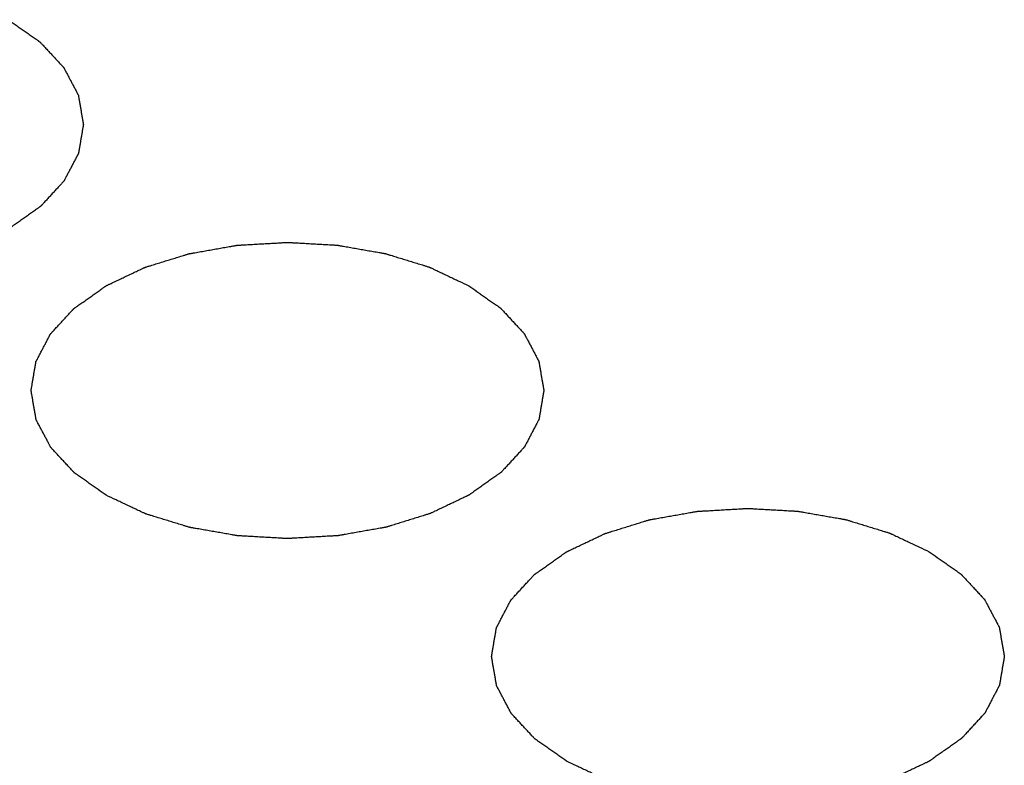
# Model space of a CAD drawing. Header units: millimetres. Extents: x 0 to 594, y 0 to 439.
# Tile 39 of 57: x 464.84 to 468.68, y 387.19 to 390.09. Entities that reach past the tile are written whole.
import ezdxf

# ---------------------------------------------------------------- set-up
doc = ezdxf.new("R2010")
doc.units = ezdxf.units.MM
doc.header["$LTSCALE"] = 32.67
doc.layers.get('0').update_dxf_attribs({"linetype": 'CONTINUOUS'})

msp = doc.modelspace()

# ---------------------------------------------------------------- linework, layer by layer
at = {"color": 40, "linetype": 'Continuous'}
for points in [[(464.7925, 390.0931), (464.8028, 390.0859), (464.8183, 390.075), (464.8389, 390.0605), (464.8544, 390.0496), (464.8673, 390.0405), (464.8777, 390.0333), (464.8854, 390.0278), (464.8931, 390.0224), (464.8996, 390.0178), (464.9048, 390.0142), (464.908, 390.0119), (464.9106, 390.0101), (464.9125, 390.0088), (464.9141, 390.0076), (464.9152, 390.0068), (464.9159, 390.0064), (464.9164, 390.0061), (464.9167, 390.0057), (464.9172, 390.0051), (464.918, 390.0042), (464.9192, 390.0029), (464.9207, 390.0014), (464.9226, 389.9993), (464.925, 389.9967), (464.9289, 389.9926), (464.9337, 389.9874), (464.9394, 389.9812), (464.9452, 389.975), (464.9529, 389.9667), (464.9625, 389.9564), (464.9721, 389.946), (464.9798, 389.9378), (464.9855, 389.9316), (464.9913, 389.9254), (464.9961, 389.9202), (464.9999, 389.9161), (465.0023, 389.9135), (465.0043, 389.9114), (465.0057, 389.9098), (465.0069, 389.9086), (465.0078, 389.9076), (465.0082, 389.9071), (465.0086, 389.9068), (465.0088, 389.9063), (465.0091, 389.9058), (465.0096, 389.9048), (465.0104, 389.9034), (465.0113, 389.9017), (465.0125, 389.8994), (465.0139, 389.8966), (465.0163, 389.8922), (465.0193, 389.8865), (465.0229, 389.8798), (465.0264, 389.8731), (465.0312, 389.8641), (465.0371, 389.8529), (465.0431, 389.8416), (465.0478, 389.8327), (465.0514, 389.8259), (465.055, 389.8192), (465.0579, 389.8136), (465.0603, 389.8091), (465.0618, 389.8063), (465.063, 389.804), (465.0639, 389.8024), (465.0646, 389.801), (465.0651, 389.8), (465.0654, 389.7994), (465.0657, 389.799), (465.0657, 389.7985), (465.0658, 389.7979), (465.066, 389.7969), (465.0663, 389.7954), (465.0666, 389.7936), (465.067, 389.7913), (465.0675, 389.7883), (465.0683, 389.7835), (465.0694, 389.7776), (465.0706, 389.7705), (465.0718, 389.7633), (465.0735, 389.7538), (465.0755, 389.7419), (465.0776, 389.73), (465.0792, 389.7205), (465.0805, 389.7134), (465.0817, 389.7063), (465.0827, 389.7003), (465.0835, 389.6956), (465.084, 389.6926), (465.0845, 389.6902), (465.0848, 389.6884), (465.085, 389.687), (465.0852, 389.6859), (465.0853, 389.6853), (465.0854, 389.6849), (465.0853, 389.6844), (465.0852, 389.6839), (465.085, 389.6828), (465.0848, 389.6814), (465.0845, 389.6796), (465.0841, 389.6773), (465.0836, 389.6744), (465.0828, 389.6697), (465.0818, 389.6638), (465.0806, 389.6568), (465.0794, 389.6498), (465.0778, 389.6405), (465.0759, 389.6288), (465.0739, 389.6171), (465.0723, 389.6078), (465.0711, 389.6008), (465.0699, 389.5938), (465.0689, 389.5879), (465.0681, 389.5832), (465.0676, 389.5803), (465.0672, 389.578), (465.0669, 389.5762), (465.0667, 389.5748), (465.0665, 389.5738), (465.0664, 389.5732), (465.0664, 389.5727), (465.0661, 389.5723), (465.0658, 389.5717), (465.0653, 389.5708), (465.0646, 389.5694), (465.0637, 389.5677), (465.0625, 389.5654), (465.0611, 389.5626), (465.0587, 389.5581), (465.0558, 389.5525), (465.0522, 389.5458), (465.0487, 389.539), (465.044, 389.53), (465.0381, 389.5188), (465.0323, 389.5076), (465.0276, 389.4986), (465.024, 389.4918), (465.0205, 389.4851), (465.0176, 389.4795), (465.0152, 389.475), (465.0138, 389.4722), (465.0126, 389.4699), (465.0117, 389.4682), (465.011, 389.4668), (465.0105, 389.4658), (465.0101, 389.4653), (465.01, 389.4649), (465.0096, 389.4645), (465.0091, 389.464), (465.0083, 389.4631), (465.0071, 389.4618), (465.0056, 389.4602), (465.0037, 389.4581), (465.0013, 389.4555), (464.9975, 389.4514), (464.9928, 389.4462), (464.987, 389.44), (464.9813, 389.4338), (464.9737, 389.4255), (464.9641, 389.4151), (464.9546, 389.4048), (464.9469, 389.3965), (464.9412, 389.3902), (464.9355, 389.384), (464.9307, 389.3788), (464.9269, 389.3747), (464.9245, 389.3721), (464.9226, 389.37), (464.9212, 389.3685), (464.92, 389.3672), (464.9191, 389.3663), (464.9187, 389.3658), (464.9183, 389.3654), (464.9178, 389.365), (464.9172, 389.3646), (464.916, 389.3638), (464.9144, 389.3626), (464.9124, 389.3612), (464.9098, 389.3594), (464.9065, 389.3571), (464.9013, 389.3534), (464.8947, 389.3487), (464.8869, 389.3432), (464.879, 389.3376), (464.8685, 389.3302), (464.8554, 389.321), (464.8423, 389.3118), (464.8318, 389.3044), (464.8239, 389.2988), (464.8161, 389.2933), (464.8095, 389.2886), (464.8043, 389.2849), (464.801, 389.2826), (464.7984, 389.2808), (464.7964, 389.2794), (464.7948, 389.2782), (464.7935, 389.2773), (464.7925, 389.2766), (464.7913, 389.2761), (464.7898, 389.2753), (464.7878, 389.2744), (464.7854, 389.2733), (464.7823, 389.2718), (464.7784, 389.2699), (464.7721, 389.2669), (464.7642, 389.2632), (464.7548, 389.2587), (464.7454, 389.2543), (464.7328, 389.2483), (464.7171, 389.2409), (464.6982, 389.2319), (464.6825, 389.2245), (464.67, 389.2185), (464.6621, 389.2148), (464.6558, 389.2118), (464.6511, 389.2096), (464.6472, 389.2077), (464.6444, 389.2064), (464.6428, 389.2057), (464.6417, 389.2051), (464.6403, 389.2047), (464.6386, 389.2041), (464.6354, 389.2032), (464.6309, 389.2018), (464.6256, 389.2001), (464.6184, 389.1979), (464.6094, 389.1951), (464.5951, 389.1907), (464.5772, 389.1851), (464.5557, 389.1785), (464.5342, 389.1718), (464.5163, 389.1663), (464.5019, 389.1618), (464.493, 389.1591), (464.4858, 389.1569), (464.4804, 389.1552), (464.476, 389.1538), (464.4728, 389.1528), (464.471, 389.1523), (464.4697, 389.1518), (464.4682, 389.1516), (464.4663, 389.1513), (464.4629, 389.1507), (464.458, 389.1498), (464.4522, 389.1488), (464.4444, 389.1474), (464.4347, 389.1457), (464.4191, 389.1429), (464.3997, 389.1395), (464.3764, 389.1354), (464.353, 389.1313), (464.3336, 389.1278), (464.318, 389.1251), (464.3083, 389.1234), (464.3005, 389.122), (464.2947, 389.121), (464.2898, 389.1201), (464.2865, 389.1195), (464.2845, 389.1192), (464.2831, 389.1189), (464.2815, 389.1188), (464.2794, 389.1187), (464.2758, 389.1185), (464.2707, 389.1182), (464.2645, 389.1179), (464.2563, 389.1174), (464.246, 389.1168), (464.2295, 389.1158), (464.2089, 389.1146), (464.1842, 389.1132), (464.1595, 389.1118), (464.1389, 389.1106), (464.1224, 389.1097), (464.1122, 389.1091), (464.1039, 389.1086), (464.0977, 389.1082), (464.0926, 389.1079), (464.089, 389.1077), (464.0869, 389.1076), (464.0854, 389.1075), (464.0839, 389.1076), (464.0818, 389.1077), (464.0783, 389.1079), (464.0732, 389.1082), (464.0672, 389.1086), (464.0591, 389.109), (464.049, 389.1096), (464.0328, 389.1105), (464.0125, 389.1117), (463.9883, 389.113), (463.964, 389.1144), (463.9438, 389.1155), (463.9276, 389.1165), (463.9175, 389.117), (463.9094, 389.1175), (463.9033, 389.1178), (463.8982, 389.1181), (463.8947, 389.1183), (463.8927, 389.1185), (463.8911, 389.1185), (463.8897, 389.1188), (463.8877, 389.1191), (463.8843, 389.1197), (463.8795, 389.1206), (463.8736, 389.1216), (463.8659, 389.1229), (463.8561, 389.1246), (463.8406, 389.1273), (463.8211, 389.1307), (463.7977, 389.1348), (463.7744, 389.1389), (463.7549, 389.1423), (463.7393, 389.145), (463.7296, 389.1467), (463.7218, 389.148), (463.716, 389.1491), (463.7111, 389.1499), (463.7077, 389.1505), (463.7058, 389.1508), (463.7043, 389.151), (463.703, 389.1515), (463.7012, 389.152), (463.698, 389.153), (463.6935, 389.1544), (463.6882, 389.1561), (463.681, 389.1583), (463.672, 389.161), (463.6576, 389.1654), (463.6397, 389.1709), (463.6182, 389.1775), (463.5966, 389.1842), (463.5787, 389.1897), (463.5643, 389.1941), (463.5553, 389.1968), (463.5482, 389.199), (463.5428, 389.2007), (463.5383, 389.2021), (463.5351, 389.203), (463.5334, 389.2036), (463.532, 389.2039), (463.5308, 389.2046), (463.5292, 389.2053), (463.5264, 389.2066), (463.5224, 389.2085), (463.5176, 389.2108), (463.5112, 389.2138), (463.5032, 389.2176), (463.4904, 389.2237), (463.4744, 389.2312), (463.4551, 389.2403), (463.4359, 389.2494), (463.4103, 389.2615), (463.3911, 389.2706), (463.3783, 389.2766)], [(465.1743, 388.2397), (465.164, 388.247), (465.1485, 388.2578), (465.1279, 388.2723), (465.1124, 388.2832), (465.0995, 388.2923), (465.0892, 388.2996), (465.0814, 388.305), (465.0737, 388.3104), (465.0672, 388.315), (465.0621, 388.3186), (465.0588, 388.3209), (465.0563, 388.3227), (465.0543, 388.324), (465.0527, 388.3252), (465.0516, 388.326), (465.051, 388.3264), (465.0504, 388.3268), (465.0501, 388.3272), (465.0496, 388.3277), (465.0488, 388.3286), (465.0476, 388.3299), (465.0461, 388.3314), (465.0442, 388.3335), (465.0418, 388.3361), (465.038, 388.3402), (465.0332, 388.3454), (465.0274, 388.3516), (465.0216, 388.3578), (465.014, 388.3661), (465.0043, 388.3764), (464.9947, 388.3868), (464.9871, 388.395), (464.9813, 388.4012), (464.9755, 388.4074), (464.9707, 388.4126), (464.9669, 388.4168), (464.9645, 388.4193), (464.9626, 388.4214), (464.9611, 388.423), (464.9599, 388.4243), (464.9591, 388.4252), (464.9586, 388.4257), (464.9582, 388.4261), (464.958, 388.4265), (464.9577, 388.427), (464.9572, 388.428), (464.9564, 388.4294), (464.9556, 388.4311), (464.9544, 388.4334), (464.9529, 388.4362), (464.9505, 388.4407), (464.9475, 388.4463), (464.944, 388.453), (464.9404, 388.4597), (464.9356, 388.4687), (464.9297, 388.4799), (464.9238, 388.4912), (464.919, 388.5001), (464.9154, 388.5069), (464.9119, 388.5136), (464.9089, 388.5192), (464.9065, 388.5237), (464.905, 388.5265), (464.9038, 388.5288), (464.903, 388.5305), (464.9022, 388.5319), (464.9017, 388.5328), (464.9014, 388.5334), (464.9011, 388.5338), (464.9011, 388.5343), (464.901, 388.5349), (464.9008, 388.5359), (464.9006, 388.5374), (464.9002, 388.5392), (464.8998, 388.5415), (464.8993, 388.5445), (464.8985, 388.5493), (464.8975, 388.5552), (464.8962, 388.5623), (464.895, 388.5695), (464.8934, 388.579), (464.8913, 388.5909), (464.8893, 388.6028), (464.8876, 388.6123), (464.8864, 388.6194), (464.8851, 388.6265), (464.8841, 388.6325), (464.8833, 388.6372), (464.8828, 388.6402), (464.8824, 388.6426), (464.8821, 388.6444), (464.8818, 388.6459), (464.8816, 388.6469), (464.8815, 388.6475), (464.8814, 388.6479), (464.8815, 388.6484), (464.8816, 388.649), (464.8818, 388.65), (464.882, 388.6514), (464.8823, 388.6532), (464.8827, 388.6555), (464.8832, 388.6584), (464.884, 388.6631), (464.885, 388.669), (464.8862, 388.676), (464.8874, 388.683), (464.889, 388.6923), (464.891, 388.704), (464.8929, 388.7157), (464.8945, 388.725), (464.8957, 388.732), (464.8969, 388.7391), (464.8979, 388.7449), (464.8987, 388.7496), (464.8992, 388.7525), (464.8996, 388.7548), (464.8999, 388.7566), (464.9001, 388.758), (464.9003, 388.7591), (464.9004, 388.7596), (464.9004, 388.7601), (464.9007, 388.7605), (464.901, 388.7611), (464.9015, 388.762), (464.9022, 388.7634), (464.9031, 388.7651), (464.9043, 388.7674), (464.9058, 388.7702), (464.9081, 388.7747), (464.9111, 388.7803), (464.9146, 388.787), (464.9181, 388.7938), (464.9228, 388.8028), (464.9287, 388.814), (464.9346, 388.8252), (464.9393, 388.8342), (464.9428, 388.841), (464.9463, 388.8477), (464.9493, 388.8533), (464.9516, 388.8578), (464.9531, 388.8606), (464.9543, 388.8629), (464.9551, 388.8646), (464.9559, 388.866), (464.9564, 388.867), (464.9567, 388.8675), (464.9569, 388.868), (464.9573, 388.8683), (464.9577, 388.8689), (464.9586, 388.8698), (464.9598, 388.8711), (464.9612, 388.8726), (464.9631, 388.8747), (464.9655, 388.8773), (464.9693, 388.8814), (464.9741, 388.8866), (464.9798, 388.8928), (464.9855, 388.899), (464.9932, 388.9073), (465.0027, 388.9177), (465.0123, 388.9281), (465.0199, 388.9363), (465.0256, 388.9426), (465.0313, 388.9488), (465.0361, 388.954), (465.0399, 388.9581), (465.0423, 388.9607), (465.0442, 388.9628), (465.0457, 388.9643), (465.0469, 388.9656), (465.0477, 388.9665), (465.0482, 388.967), (465.0485, 388.9674), (465.049, 388.9678), (465.0497, 388.9682), (465.0508, 388.969), (465.0524, 388.9702), (465.0544, 388.9716), (465.057, 388.9734), (465.0603, 388.9758), (465.0656, 388.9795), (465.0721, 388.9841), (465.08, 388.9896), (465.0878, 388.9952), (465.0983, 389.0026), (465.1114, 389.0118), (465.1245, 389.0211), (465.135, 389.0284), (465.1429, 389.034), (465.1507, 389.0395), (465.1573, 389.0442), (465.1625, 389.0479), (465.1658, 389.0502), (465.1684, 389.052), (465.1704, 389.0534), (465.172, 389.0546), (465.1734, 389.0555), (465.1743, 389.0562), (465.1755, 389.0567), (465.1771, 389.0575), (465.179, 389.0584), (465.1814, 389.0595), (465.1845, 389.061), (465.1885, 389.0629), (465.1948, 389.0659), (465.2026, 389.0696), (465.212, 389.0741), (465.2215, 389.0785), (465.234, 389.0845), (465.2497, 389.0919), (465.2686, 389.1009), (465.2843, 389.1083), (465.2969, 389.1143), (465.3047, 389.118), (465.311, 389.121), (465.3157, 389.1232), (465.3196, 389.1251), (465.3224, 389.1264), (465.324, 389.1271), (465.3251, 389.1277), (465.3265, 389.1281), (465.3283, 389.1287), (465.3314, 389.1296), (465.3359, 389.131), (465.3413, 389.1327), (465.3484, 389.1349), (465.3574, 389.1377), (465.3717, 389.1421), (465.3896, 389.1477), (465.4111, 389.1543), (465.4326, 389.161), (465.4506, 389.1665), (465.4649, 389.171), (465.4739, 389.1737), (465.481, 389.176), (465.4864, 389.1776), (465.4909, 389.179), (465.494, 389.18), (465.4958, 389.1805), (465.4971, 389.181), (465.4986, 389.1812), (465.5005, 389.1816), (465.504, 389.1821), (465.5088, 389.183), (465.5146, 389.184), (465.5224, 389.1854), (465.5321, 389.1871), (465.5477, 389.1899), (465.5671, 389.1933), (465.5905, 389.1974), (465.6138, 389.2015), (465.6332, 389.205), (465.6488, 389.2077), (465.6585, 389.2094), (465.6663, 389.2108), (465.6721, 389.2118), (465.677, 389.2127), (465.6804, 389.2133), (465.6823, 389.2136), (465.6838, 389.2139), (465.6853, 389.214), (465.6874, 389.2141), (465.691, 389.2143), (465.6961, 389.2146), (465.7023, 389.215), (465.7105, 389.2154), (465.7208, 389.216), (465.7373, 389.217), (465.7579, 389.2182), (465.7826, 389.2196), (465.8073, 389.221), (465.8279, 389.2222), (465.8444, 389.2231), (465.8547, 389.2237), (465.8629, 389.2242), (465.8691, 389.2246), (465.8742, 389.2249), (465.8778, 389.2251), (465.8799, 389.2252), (465.8814, 389.2253), (465.883, 389.2252), (465.885, 389.2251), (465.8885, 389.2249), (465.8936, 389.2246), (465.8996, 389.2242), (465.9077, 389.2238), (465.9179, 389.2232), (465.934, 389.2223), (465.9543, 389.2212), (465.9786, 389.2198), (466.0028, 389.2184), (466.0231, 389.2173), (466.0393, 389.2163), (466.0494, 389.2158), (466.0575, 389.2153), (466.0635, 389.215), (466.0686, 389.2147), (466.0721, 389.2145), (466.0742, 389.2144), (466.0757, 389.2143), (466.0771, 389.214), (466.0791, 389.2137), (466.0825, 389.2131), (466.0874, 389.2123), (466.0932, 389.2112), (466.101, 389.2099), (466.1107, 389.2082), (466.1263, 389.2055), (466.1457, 389.2021), (466.1691, 389.198), (466.1924, 389.1939), (466.2119, 389.1905), (466.2275, 389.1878), (466.2372, 389.1861), (466.245, 389.1848), (466.2508, 389.1838), (466.2557, 389.1829), (466.2591, 389.1823), (466.261, 389.182), (466.2625, 389.1818), (466.2638, 389.1813), (466.2657, 389.1808), (466.2688, 389.1798), (466.2733, 389.1784), (466.2787, 389.1768), (466.2858, 389.1746), (466.2948, 389.1718), (466.3092, 389.1674), (466.3271, 389.1619), (466.3487, 389.1553), (466.3702, 389.1487), (466.3882, 389.1431), (466.4025, 389.1387), (466.4115, 389.136), (466.4187, 389.1338), (466.4241, 389.1321), (466.4285, 389.1307), (466.4317, 389.1298), (466.4335, 389.1292), (466.4349, 389.1289), (466.436, 389.1282), (466.4376, 389.1275), (466.4404, 389.1262), (466.4444, 389.1243), (466.4492, 389.122), (466.4556, 389.119), (466.4637, 389.1152), (466.4765, 389.1091), (466.4925, 389.1016), (466.5117, 389.0925), (466.5309, 389.0834), (466.5565, 389.0713), (466.5757, 389.0622), (466.5885, 389.0562)], [(466.5885, 389.0562), (466.5989, 389.0489), (466.6144, 389.038), (466.635, 389.0235), (466.6505, 389.0126), (466.6634, 389.0036), (466.6737, 388.9963), (466.6815, 388.9909), (466.6892, 388.9854), (466.6956, 388.9809), (466.7008, 388.9773), (466.704, 388.975), (466.7066, 388.9732), (466.7086, 388.9718), (466.7102, 388.9707), (466.7113, 388.9699), (466.7119, 388.9695), (466.7125, 388.9691), (466.7128, 388.9687), (466.7133, 388.9682), (466.7141, 388.9673), (466.7153, 388.966), (466.7167, 388.9645), (466.7187, 388.9624), (466.7211, 388.9598), (466.7249, 388.9557), (466.7297, 388.9505), (466.7355, 388.9443), (466.7412, 388.9381), (466.7489, 388.9298), (466.7585, 388.9195), (466.7681, 388.9091), (466.7758, 388.9008), (466.7816, 388.8946), (466.7874, 388.8884), (466.7922, 388.8833), (466.796, 388.8791), (466.7984, 388.8765), (466.8003, 388.8745), (466.8018, 388.8729), (466.803, 388.8716), (466.8038, 388.8707), (466.8043, 388.8702), (466.8047, 388.8698), (466.8049, 388.8694), (466.8052, 388.8688), (466.8057, 388.8678), (466.8064, 388.8664), (466.8073, 388.8648), (466.8085, 388.8625), (466.81, 388.8597), (466.8124, 388.8552), (466.8153, 388.8496), (466.8189, 388.8429), (466.8225, 388.8361), (466.8272, 388.8272), (466.8332, 388.8159), (466.8391, 388.8047), (466.8439, 388.7957), (466.8474, 388.789), (466.851, 388.7823), (466.854, 388.7766), (466.8564, 388.7722), (466.8578, 388.7694), (466.859, 388.7671), (466.8599, 388.7654), (466.8607, 388.764), (466.8612, 388.763), (466.8615, 388.7625), (466.8618, 388.7621), (466.8618, 388.7616), (466.8619, 388.761), (466.8621, 388.76), (466.8623, 388.7585), (466.8626, 388.7567), (466.863, 388.7543), (466.8636, 388.7514), (466.8644, 388.7466), (466.8654, 388.7407), (466.8666, 388.7335), (466.8679, 388.7264), (466.8695, 388.7169), (466.8716, 388.705), (466.8736, 388.6931), (466.8753, 388.6836), (466.8765, 388.6765), (466.8777, 388.6693), (466.8788, 388.6634), (466.8796, 388.6586), (466.8801, 388.6557), (466.8805, 388.6533), (466.8808, 388.6515), (466.8811, 388.65), (466.8813, 388.649), (466.8814, 388.6484), (466.8815, 388.6479), (466.8814, 388.6475), (466.8813, 388.6469), (466.8811, 388.6459), (466.8808, 388.6444), (466.8805, 388.6427), (466.8802, 388.6403), (466.8797, 388.6374), (466.8789, 388.6328), (466.8779, 388.6269), (466.8767, 388.6199), (466.8755, 388.6129), (466.8739, 388.6036), (466.8719, 388.5919), (466.8699, 388.5802), (466.8683, 388.5708), (466.8672, 388.5638), (466.866, 388.5568), (466.865, 388.551), (466.8642, 388.5463), (466.8637, 388.5434), (466.8633, 388.5411), (466.863, 388.5393), (466.8627, 388.5378), (466.8626, 388.5368), (466.8625, 388.5362), (466.8624, 388.5358), (466.8622, 388.5354), (466.8619, 388.5348), (466.8614, 388.5338), (466.8606, 388.5324), (466.8598, 388.5307), (466.8586, 388.5285), (466.8571, 388.5257), (466.8548, 388.5212), (466.8518, 388.5156), (466.8483, 388.5088), (466.8448, 388.5021), (466.8401, 388.4931), (466.8342, 388.4819), (466.8283, 388.4706), (466.8236, 388.4616), (466.8201, 388.4549), (466.8166, 388.4482), (466.8136, 388.4425), (466.8113, 388.438), (466.8098, 388.4352), (466.8086, 388.433), (466.8078, 388.4313), (466.807, 388.4299), (466.8065, 388.4289), (466.8062, 388.4284), (466.806, 388.4279), (466.8056, 388.4275), (466.8052, 388.427), (466.8043, 388.4261), (466.8031, 388.4248), (466.8017, 388.4233), (466.7998, 388.4212), (466.7974, 388.4186), (466.7936, 388.4145), (466.7888, 388.4093), (466.7831, 388.4031), (466.7774, 388.3968), (466.7697, 388.3886), (466.7602, 388.3782), (466.7506, 388.3678), (466.743, 388.3595), (466.7373, 388.3533), (466.7315, 388.3471), (466.7268, 388.3419), (466.723, 388.3378), (466.7206, 388.3352), (466.7187, 388.3331), (466.7172, 388.3316), (466.716, 388.3303), (466.7152, 388.3293), (466.7147, 388.3288), (466.7144, 388.3284), (466.7139, 388.3281), (466.7132, 388.3276), (466.7121, 388.3268), (466.7104, 388.3257), (466.7085, 388.3243), (466.7058, 388.3224), (466.7026, 388.3201), (466.6973, 388.3164), (466.6908, 388.3118), (466.6829, 388.3063), (466.675, 388.3007), (466.6646, 388.2933), (466.6515, 388.2841), (466.6384, 388.2748), (466.6279, 388.2674), (466.62, 388.2619), (466.6121, 388.2563), (466.6056, 388.2517), (466.6003, 388.248), (466.5971, 388.2457), (466.5945, 388.2439), (466.5925, 388.2425), (466.5909, 388.2413), (466.5895, 388.2404), (466.5886, 388.2397), (466.5874, 388.2391), (466.5858, 388.2384), (466.5838, 388.2375), (466.5815, 388.2363), (466.5783, 388.2349), (466.5744, 388.233), (466.5681, 388.23), (466.5603, 388.2263), (466.5508, 388.2218), (466.5414, 388.2173), (466.5289, 388.2114), (466.5131, 388.2039), (466.4943, 388.195), (466.4786, 388.1875), (466.466, 388.1816), (466.4582, 388.1779), (466.4519, 388.1749), (466.4472, 388.1726), (466.4432, 388.1708), (466.4405, 388.1695), (466.4389, 388.1687), (466.4378, 388.1681), (466.4364, 388.1678), (466.4346, 388.1672), (466.4315, 388.1662), (466.427, 388.1648), (466.4216, 388.1632), (466.4144, 388.161), (466.4055, 388.1582), (466.3912, 388.1538), (466.3732, 388.1482), (466.3517, 388.1416), (466.3302, 388.1349), (466.3123, 388.1294), (466.298, 388.1249), (466.289, 388.1221), (466.2819, 388.1199), (466.2765, 388.1183), (466.272, 388.1169), (466.2689, 388.1159), (466.2671, 388.1154), (466.2658, 388.1149), (466.2643, 388.1147), (466.2623, 388.1143), (466.2589, 388.1137), (466.2541, 388.1129), (466.2482, 388.1118), (466.2405, 388.1105), (466.2307, 388.1088), (466.2152, 388.106), (466.1958, 388.1026), (466.1724, 388.0985), (466.1491, 388.0943), (466.1297, 388.0909), (466.1141, 388.0882), (466.1044, 388.0864), (466.0966, 388.0851), (466.0908, 388.084), (466.0859, 388.0832), (466.0825, 388.0826), (466.0806, 388.0823), (466.0791, 388.0819), (466.0776, 388.0819), (466.0755, 388.0818), (466.0719, 388.0816), (466.0668, 388.0813), (466.0606, 388.0809), (466.0523, 388.0804), (466.042, 388.0799), (466.0256, 388.0789), (466.005, 388.0777), (465.9803, 388.0763), (465.9556, 388.0749), (465.935, 388.0737), (465.9185, 388.0727), (465.9082, 388.0721), (465.9, 388.0717), (465.8938, 388.0713), (465.8887, 388.071), (465.885, 388.0708), (465.883, 388.0707), (465.8814, 388.0705), (465.8799, 388.0707), (465.8779, 388.0708), (465.8744, 388.071), (465.8693, 388.0713), (465.8632, 388.0716), (465.8551, 388.0721), (465.845, 388.0727), (465.8288, 388.0736), (465.8086, 388.0747), (465.7843, 388.0761), (465.76, 388.0775), (465.7398, 388.0786), (465.7236, 388.0795), (465.7135, 388.0801), (465.7054, 388.0806), (465.6994, 388.0809), (465.6943, 388.0812), (465.6908, 388.0814), (465.6887, 388.0815), (465.6872, 388.0815), (465.6858, 388.0819), (465.6838, 388.0822), (465.6804, 388.0828), (465.6755, 388.0836), (465.6697, 388.0846), (465.6619, 388.086), (465.6522, 388.0877), (465.6366, 388.0904), (465.6171, 388.0938), (465.5938, 388.0979), (465.5704, 388.1019), (465.551, 388.1053), (465.5354, 388.1081), (465.5257, 388.1097), (465.5179, 388.1111), (465.5121, 388.1121), (465.5072, 388.113), (465.5038, 388.1136), (465.5018, 388.1139), (465.5003, 388.1141), (465.499, 388.1146), (465.4972, 388.1151), (465.4941, 388.1161), (465.4896, 388.1175), (465.4842, 388.1191), (465.477, 388.1213), (465.4681, 388.1241), (465.4537, 388.1285), (465.4358, 388.134), (465.4142, 388.1406), (465.3927, 388.1472), (465.3747, 388.1527), (465.3604, 388.1571), (465.3514, 388.1599), (465.3442, 388.1621), (465.3388, 388.1637), (465.3343, 388.1651), (465.3312, 388.1661), (465.3294, 388.1667), (465.328, 388.167), (465.3269, 388.1676), (465.3252, 388.1684), (465.3225, 388.1697), (465.3184, 388.1716), (465.3136, 388.1739), (465.3072, 388.1769), (465.2992, 388.1807), (465.2864, 388.1867), (465.2704, 388.1943), (465.2512, 388.2034), (465.232, 388.2125), (465.2064, 388.2246), (465.1871, 388.2336), (465.1743, 388.2397)], [(466.9704, 387.2028), (466.9601, 387.21), (466.9446, 387.2209), (466.9239, 387.2354), (466.9085, 387.2463), (466.8956, 387.2554), (466.8852, 387.2626), (466.8775, 387.2681), (466.8697, 387.2735), (466.8633, 387.278), (466.8581, 387.2817), (466.8549, 387.2839), (466.8523, 387.2858), (466.8504, 387.2871), (466.8488, 387.2882), (466.8476, 387.289), (466.847, 387.2895), (466.8465, 387.2898), (466.8462, 387.2902), (466.8457, 387.2907), (466.8448, 387.2916), (466.8436, 387.2929), (466.8422, 387.2945), (466.8403, 387.2966), (466.8379, 387.2991), (466.834, 387.3033), (466.8292, 387.3085), (466.8235, 387.3147), (466.8177, 387.3209), (466.81, 387.3291), (466.8004, 387.3395), (466.7908, 387.3498), (466.7831, 387.3581), (466.7773, 387.3643), (466.7716, 387.3705), (466.7668, 387.3757), (466.7629, 387.3798), (466.7605, 387.3824), (466.7586, 387.3845), (466.7572, 387.386), (466.756, 387.3873), (466.7551, 387.3882), (466.7547, 387.3888), (466.7543, 387.3891), (466.7541, 387.3896), (466.7538, 387.3901), (466.7533, 387.3911), (466.7525, 387.3925), (466.7516, 387.3942), (466.7504, 387.3964), (466.7489, 387.3992), (466.7466, 387.4037), (466.7436, 387.4093), (466.74, 387.4161), (466.7365, 387.4228), (466.7317, 387.4318), (466.7258, 387.443), (466.7198, 387.4542), (466.7151, 387.4632), (466.7115, 387.47), (466.7079, 387.4767), (466.705, 387.4823), (466.7026, 387.4868), (466.7011, 387.4896), (466.6999, 387.4918), (466.699, 387.4935), (466.6983, 387.4949), (466.6977, 387.4959), (466.6975, 387.4965), (466.6972, 387.4969), (466.6972, 387.4973), (466.697, 387.4979), (466.6969, 387.499), (466.6966, 387.5005), (466.6963, 387.5022), (466.6959, 387.5046), (466.6954, 387.5076), (466.6946, 387.5123), (466.6935, 387.5183), (466.6923, 387.5254), (466.6911, 387.5326), (466.6894, 387.5421), (466.6874, 387.5539), (466.6853, 387.5658), (466.6837, 387.5753), (466.6824, 387.5825), (466.6812, 387.5896), (466.6802, 387.5956), (466.6794, 387.6003), (466.6788, 387.6033), (466.6784, 387.6057), (466.6781, 387.6074), (466.6779, 387.6089), (466.6777, 387.61), (466.6776, 387.6106), (466.6775, 387.611), (466.6776, 387.6114), (466.6777, 387.612), (466.6779, 387.613), (466.6781, 387.6145), (466.6784, 387.6163), (466.6788, 387.6186), (466.6793, 387.6215), (466.6801, 387.6262), (466.6811, 387.632), (466.6823, 387.639), (466.6835, 387.646), (466.685, 387.6554), (466.687, 387.6671), (466.689, 387.6788), (466.6906, 387.6881), (466.6918, 387.6951), (466.693, 387.7021), (466.694, 387.708), (466.6948, 387.7126), (466.6953, 387.7156), (466.6957, 387.7179), (466.6959, 387.7196), (466.6962, 387.7211), (466.6964, 387.7221), (466.6965, 387.7227), (466.6965, 387.7231), (466.6968, 387.7236), (466.6971, 387.7241), (466.6976, 387.7251), (466.6983, 387.7265), (466.6992, 387.7282), (466.7004, 387.7304), (466.7018, 387.7333), (466.7042, 387.7378), (466.7071, 387.7434), (466.7106, 387.7501), (466.7142, 387.7569), (466.7189, 387.7658), (466.7247, 387.7771), (466.7306, 387.7883), (466.7353, 387.7973), (466.7389, 387.804), (466.7424, 387.8108), (466.7453, 387.8164), (466.7477, 387.8209), (466.7491, 387.8237), (466.7503, 387.826), (466.7512, 387.8276), (466.7519, 387.829), (466.7524, 387.83), (466.7527, 387.8306), (466.7529, 387.831), (466.7533, 387.8314), (466.7538, 387.8319), (466.7546, 387.8328), (466.7558, 387.8341), (466.7572, 387.8357), (466.7592, 387.8377), (466.7615, 387.8403), (466.7654, 387.8445), (466.7701, 387.8497), (466.7759, 387.8559), (466.7816, 387.8621), (466.7892, 387.8704), (466.7988, 387.8808), (466.8083, 387.8911), (466.8159, 387.8994), (466.8217, 387.9056), (466.8274, 387.9118), (466.8322, 387.917), (466.836, 387.9212), (466.8384, 387.9238), (466.8403, 387.9258), (466.8417, 387.9274), (466.8429, 387.9287), (466.8437, 387.9296), (466.8442, 387.9301), (466.8445, 387.9305), (466.8451, 387.9308), (466.8457, 387.9313), (466.8469, 387.9321), (466.8485, 387.9333), (466.8505, 387.9347), (466.8531, 387.9365), (466.8564, 387.9388), (466.8616, 387.9425), (466.8682, 387.9471), (466.876, 387.9527), (466.8839, 387.9582), (466.8944, 387.9656), (466.9075, 387.9749), (466.9206, 387.9841), (466.9311, 387.9915), (466.9389, 387.9971), (466.9468, 388.0026), (466.9534, 388.0072), (466.9586, 388.0109), (466.9619, 388.0132), (466.9645, 388.0151), (466.9665, 388.0165), (466.9681, 388.0176), (466.9694, 388.0185), (466.9703, 388.0193), (466.9716, 388.0198), (466.9731, 388.0206), (466.9751, 388.0215), (466.9775, 388.0226), (466.9806, 388.0241), (466.9845, 388.026), (466.9908, 388.0289), (466.9987, 388.0327), (467.0081, 388.0371), (467.0175, 388.0416), (467.0301, 388.0476), (467.0458, 388.055), (467.0646, 388.0639), (467.0804, 388.0714), (467.0929, 388.0774), (467.1008, 388.0811), (467.1071, 388.0841), (467.1118, 388.0863), (467.1157, 388.0882), (467.1184, 388.0895), (467.12, 388.0902), (467.1212, 388.0908), (467.1226, 388.0912), (467.1243, 388.0917), (467.1275, 388.0927), (467.132, 388.0941), (467.1373, 388.0958), (467.1445, 388.098), (467.1535, 388.1008), (467.1678, 388.1052), (467.1857, 388.1107), (467.2072, 388.1174), (467.2287, 388.124), (467.2466, 388.1296), (467.261, 388.134), (467.2699, 388.1368), (467.2771, 388.139), (467.2825, 388.1407), (467.2869, 388.1421), (467.2901, 388.1431), (467.2919, 388.1436), (467.2932, 388.1441), (467.2947, 388.1443), (467.2966, 388.1446), (467.3, 388.1452), (467.3049, 388.1461), (467.3107, 388.1471), (467.3185, 388.1485), (467.3282, 388.1502), (467.3437, 388.1529), (467.3632, 388.1564), (467.3865, 388.1605), (467.4099, 388.1646), (467.4293, 388.168), (467.4448, 388.1708), (467.4546, 388.1725), (467.4623, 388.1739), (467.4682, 388.1749), (467.473, 388.1758), (467.4764, 388.1764), (467.4784, 388.1767), (467.4798, 388.177), (467.4814, 388.177), (467.4834, 388.1772), (467.487, 388.1774), (467.4922, 388.1777), (467.4984, 388.178), (467.5066, 388.1785), (467.5169, 388.1791), (467.5334, 388.18), (467.554, 388.1812), (467.5787, 388.1827), (467.6034, 388.1841), (467.624, 388.1853), (467.6404, 388.1862), (467.6507, 388.1868), (467.659, 388.1873), (467.6651, 388.1876), (467.6703, 388.1879), (467.6739, 388.1881), (467.676, 388.1882), (467.6775, 388.1884), (467.679, 388.1883), (467.681, 388.1882), (467.6846, 388.1879), (467.6896, 388.1877), (467.6957, 388.1873), (467.7038, 388.1869), (467.7139, 388.1863), (467.7301, 388.1854), (467.7503, 388.1842), (467.7746, 388.1829), (467.7989, 388.1815), (467.8191, 388.1803), (467.8353, 388.1794), (467.8454, 388.1788), (467.8535, 388.1784), (467.8596, 388.178), (467.8646, 388.1778), (467.8682, 388.1776), (467.8702, 388.1774), (467.8717, 388.1774), (467.8732, 388.1771), (467.8751, 388.1768), (467.8785, 388.1762), (467.8834, 388.1753), (467.8892, 388.1743), (467.897, 388.1729), (467.9068, 388.1712), (467.9223, 388.1685), (467.9418, 388.1651), (467.9651, 388.1611), (467.9885, 388.157), (468.008, 388.1536), (468.0235, 388.1509), (468.0333, 388.1492), (468.0411, 388.1478), (468.0469, 388.1468), (468.0518, 388.146), (468.0552, 388.1454), (468.0571, 388.145), (468.0586, 388.1448), (468.0599, 388.1444), (468.0617, 388.1438), (468.0648, 388.1429), (468.0693, 388.1415), (468.0747, 388.1398), (468.0819, 388.1376), (468.0909, 388.1349), (468.1052, 388.1305), (468.1232, 388.125), (468.1447, 388.1183), (468.1663, 388.1117), (468.1842, 388.1062), (468.1986, 388.1018), (468.2076, 388.0991), (468.2147, 388.0968), (468.2201, 388.0952), (468.2246, 388.0938), (468.2278, 388.0929), (468.2295, 388.0923), (468.2309, 388.0919), (468.2321, 388.0913), (468.2337, 388.0906), (468.2365, 388.0892), (468.2405, 388.0874), (468.2453, 388.0851), (468.2517, 388.0821), (468.2597, 388.0783), (468.2725, 388.0722), (468.2885, 388.0647), (468.3077, 388.0556), (468.327, 388.0465), (468.3526, 388.0344), (468.3718, 388.0253), (468.3846, 388.0193)], [(468.3846, 388.0193), (468.3949, 388.012), (468.4104, 388.0011), (468.4311, 387.9866), (468.4465, 387.9757), (468.4594, 387.9666), (468.4698, 387.9594), (468.4775, 387.9539), (468.4853, 387.9485), (468.4917, 387.944), (468.4969, 387.9403), (468.5001, 387.9381), (468.5027, 387.9363), (468.5046, 387.9349), (468.5062, 387.9338), (468.5074, 387.933), (468.508, 387.9325), (468.5085, 387.9322), (468.5088, 387.9318), (468.5093, 387.9313), (468.5102, 387.9304), (468.5114, 387.9291), (468.5128, 387.9275), (468.5147, 387.9255), (468.5171, 387.9229), (468.521, 387.9187), (468.5258, 387.9136), (468.5315, 387.9074), (468.5373, 387.9012), (468.545, 387.8929), (468.5546, 387.8825), (468.5642, 387.8722), (468.5719, 387.8639), (468.5777, 387.8577), (468.5834, 387.8515), (468.5882, 387.8463), (468.5921, 387.8422), (468.5945, 387.8396), (468.5964, 387.8375), (468.5978, 387.836), (468.599, 387.8347), (468.5999, 387.8338), (468.6003, 387.8333), (468.6007, 387.8329), (468.6009, 387.8325), (468.6012, 387.8319), (468.6017, 387.8309), (468.6025, 387.8295), (468.6034, 387.8278), (468.6046, 387.8256), (468.6061, 387.8228), (468.6084, 387.8183), (468.6114, 387.8127), (468.615, 387.8059), (468.6185, 387.7992), (468.6233, 387.7902), (468.6292, 387.779), (468.6352, 387.7678), (468.6399, 387.7588), (468.6435, 387.7521), (468.6471, 387.7453), (468.65, 387.7397), (468.6524, 387.7352), (468.6539, 387.7324), (468.6551, 387.7302), (468.656, 387.7285), (468.6567, 387.7271), (468.6573, 387.7261), (468.6575, 387.7255), (468.6578, 387.7251), (468.6578, 387.7247), (468.658, 387.7241), (468.6581, 387.723), (468.6584, 387.7216), (468.6587, 387.7198), (468.6591, 387.7174), (468.6596, 387.7144), (468.6604, 387.7097), (468.6615, 387.7037), (468.6627, 387.6966), (468.6639, 387.6895), (468.6656, 387.68), (468.6676, 387.6681), (468.6697, 387.6562), (468.6713, 387.6467), (468.6726, 387.6395), (468.6738, 387.6324), (468.6748, 387.6265), (468.6757, 387.6217), (468.6762, 387.6187), (468.6766, 387.6164), (468.6769, 387.6146), (468.6771, 387.6131), (468.6773, 387.612), (468.6774, 387.6115), (468.6775, 387.611), (468.6774, 387.6106), (468.6773, 387.61), (468.6771, 387.609), (468.6769, 387.6075), (468.6766, 387.6058), (468.6762, 387.6034), (468.6757, 387.6005), (468.6749, 387.5958), (468.6739, 387.59), (468.6727, 387.583), (468.6715, 387.576), (468.67, 387.5666), (468.668, 387.5549), (468.666, 387.5433), (468.6644, 387.5339), (468.6632, 387.5269), (468.662, 387.5199), (468.661, 387.5141), (468.6602, 387.5094), (468.6597, 387.5065), (468.6593, 387.5041), (468.6591, 387.5024), (468.6588, 387.5009), (468.6586, 387.4999), (468.6585, 387.4993), (468.6585, 387.4989), (468.6582, 387.4985), (468.6579, 387.4979), (468.6574, 387.4969), (468.6567, 387.4955), (468.6558, 387.4938), (468.6546, 387.4916), (468.6532, 387.4888), (468.6508, 387.4843), (468.6479, 387.4786), (468.6444, 387.4719), (468.6408, 387.4652), (468.6361, 387.4562), (468.6303, 387.4449), (468.6244, 387.4337), (468.6197, 387.4247), (468.6162, 387.418), (468.6126, 387.4112), (468.6097, 387.4056), (468.6073, 387.4011), (468.6059, 387.3983), (468.6047, 387.3961), (468.6038, 387.3944), (468.6031, 387.393), (468.6026, 387.392), (468.6023, 387.3914), (468.6021, 387.391), (468.6017, 387.3906), (468.6012, 387.3901), (468.6004, 387.3892), (468.5992, 387.3879), (468.5978, 387.3863), (468.5958, 387.3843), (468.5935, 387.3817), (468.5896, 387.3775), (468.5849, 387.3723), (468.5791, 387.3661), (468.5734, 387.3599), (468.5658, 387.3516), (468.5562, 387.3413), (468.5467, 387.3309), (468.5391, 387.3226), (468.5333, 387.3164), (468.5276, 387.3102), (468.5228, 387.305), (468.519, 387.3008), (468.5166, 387.2982), (468.5147, 387.2962), (468.5133, 387.2946), (468.5121, 387.2933), (468.5113, 387.2924), (468.5108, 387.2919), (468.5105, 387.2915), (468.5099, 387.2912), (468.5093, 387.2907), (468.5081, 387.2899), (468.5065, 387.2887), (468.5045, 387.2874), (468.5019, 387.2855), (468.4986, 387.2832), (468.4934, 387.2795), (468.4868, 387.2749), (468.479, 387.2693), (468.4711, 387.2638), (468.4606, 387.2564), (468.4475, 387.2471), (468.4344, 387.2379), (468.4239, 387.2305), (468.4161, 387.225), (468.4082, 387.2194), (468.4016, 387.2148), (468.3964, 387.2111), (468.3931, 387.2088), (468.3905, 387.2069), (468.3885, 387.2055), (468.3869, 387.2044), (468.3856, 387.2035), (468.3847, 387.2027), (468.3834, 387.2022), (468.3819, 387.2015), (468.3799, 387.2005), (468.3775, 387.1994), (468.3744, 387.1979), (468.3705, 387.1961), (468.3642, 387.1931), (468.3563, 387.1894), (468.3469, 387.1849), (468.3375, 387.1804), (468.3249, 387.1745), (468.3092, 387.167), (468.2904, 387.1581), (468.2746, 387.1506), (468.2621, 387.1447), (468.2542, 387.1409), (468.2479, 387.138), (468.2432, 387.1357), (468.2393, 387.1339), (468.2366, 387.1325), (468.235, 387.1318), (468.2338, 387.1312), (468.2324, 387.1308), (468.2307, 387.1303), (468.2275, 387.1293), (468.2231, 387.1279), (468.2177, 387.1263), (468.2105, 387.124), (468.2015, 387.1213), (468.1872, 387.1168), (468.1693, 387.1113), (468.1478, 387.1046), (468.1263, 387.098), (468.1084, 387.0924), (468.0941, 387.088), (468.0851, 387.0852), (468.0779, 387.083), (468.0726, 387.0813), (468.0681, 387.0799), (468.0649, 387.079), (468.0631, 387.0784), (468.0618, 387.078), (468.0603, 387.0778), (468.0584, 387.0774), (468.055, 387.0768), (468.0501, 387.0759), (468.0443, 387.0749), (468.0365, 387.0735), (468.0268, 387.0718), (468.0113, 387.0691), (467.9918, 387.0656), (467.9685, 387.0615), (467.9452, 387.0574), (467.9257, 387.054), (467.9102, 387.0512), (467.9004, 387.0495), (467.8927, 387.0481), (467.8868, 387.0471), (467.882, 387.0463), (467.8786, 387.0456), (467.8766, 387.0453), (467.8752, 387.045), (467.8736, 387.045), (467.8716, 387.0448), (467.868, 387.0446), (467.8628, 387.0443), (467.8566, 387.044), (467.8484, 387.0435), (467.8381, 387.0429), (467.8216, 387.042), (467.801, 387.0408), (467.7763, 387.0394), (467.7516, 387.0379), (467.731, 387.0368), (467.7146, 387.0358), (467.7043, 387.0352), (467.696, 387.0347), (467.6899, 387.0344), (467.6847, 387.0341), (467.6811, 387.0339), (467.6791, 387.0338), (467.6775, 387.0336), (467.676, 387.0338), (467.674, 387.0339), (467.6704, 387.0341), (467.6654, 387.0344), (467.6593, 387.0347), (467.6512, 387.0352), (467.6411, 387.0357), (467.6249, 387.0366), (467.6047, 387.0378), (467.5804, 387.0392), (467.5561, 387.0405), (467.5359, 387.0417), (467.5197, 387.0426), (467.5096, 387.0432), (467.5015, 387.0436), (467.4954, 387.044), (467.4904, 387.0443), (467.4868, 387.0445), (467.4848, 387.0446), (467.4833, 387.0446), (467.4818, 387.0449), (467.4799, 387.0452), (467.4765, 387.0459), (467.4716, 387.0467), (467.4658, 387.0477), (467.458, 387.0491), (467.4482, 387.0508), (467.4327, 387.0535), (467.4132, 387.0569), (467.3899, 387.0609), (467.3665, 387.065), (467.347, 387.0684), (467.3315, 387.0711), (467.3217, 387.0728), (467.314, 387.0742), (467.3081, 387.0752), (467.3032, 387.076), (467.2998, 387.0766), (467.2979, 387.077), (467.2964, 387.0772), (467.2951, 387.0777), (467.2933, 387.0782), (467.2902, 387.0792), (467.2857, 387.0805), (467.2803, 387.0822), (467.2731, 387.0844), (467.2641, 387.0871), (467.2498, 387.0916), (467.2318, 387.0971), (467.2103, 387.1037), (467.1887, 387.1103), (467.1708, 387.1158), (467.1564, 387.1202), (467.1474, 387.123), (467.1403, 387.1252), (467.1349, 387.1268), (467.1304, 387.1282), (467.1272, 387.1292), (467.1255, 387.1297), (467.1241, 387.1301), (467.1229, 387.1307), (467.1213, 387.1314), (467.1185, 387.1328), (467.1145, 387.1347), (467.1097, 387.1369), (467.1033, 387.14), (467.0953, 387.1437), (467.0825, 387.1498), (467.0665, 387.1574), (467.0473, 387.1664), (467.028, 387.1755), (467.0024, 387.1876), (466.9832, 387.1967), (466.9704, 387.2028)]]:
    msp.add_open_spline(points, degree=3, knots=[0, 0, 0, 0, 0.015625, 0.023438, 0.03125, 0.039062, 0.042969, 0.046875, 0.050781, 0.054688, 0.056641, 0.058594, 0.05957, 0.060547, 0.061523, 0.062012, 0.062256, 0.0625, 0.062744, 0.062988, 0.063477, 0.064453, 0.06543, 0.066406, 0.068359, 0.070312, 0.074219, 0.078125, 0.082031, 0.085938, 0.09375, 0.101562, 0.105469, 0.109375, 0.113281, 0.117188, 0.119141, 0.121094, 0.12207, 0.123047, 0.124023, 0.124512, 0.124756, 0.125, 0.125244, 0.125488, 0.125977, 0.126953, 0.12793, 0.128906, 0.130859, 0.132812, 0.136719, 0.140625, 0.144531, 0.148438, 0.15625, 0.164062, 0.167969, 0.171875, 0.175781, 0.179688, 0.181641, 0.183594, 0.18457, 0.185547, 0.186523, 0.187012, 0.187256, 0.1875, 0.187744, 0.187988, 0.188477, 0.189453, 0.19043, 0.191406, 0.193359, 0.195312, 0.199219, 0.203125, 0.207031, 0.210938, 0.21875, 0.226562, 0.230469, 0.234375, 0.238281, 0.242188, 0.244141, 0.246094, 0.24707, 0.248047, 0.249023, 0.249512, 0.249756, 0.25, 0.250244, 0.250488, 0.250977, 0.251953, 0.25293, 0.253906, 0.255859, 0.257812, 0.261719, 0.265625, 0.269531, 0.273438, 0.28125, 0.289062, 0.292969, 0.296875, 0.300781, 0.304688, 0.306641, 0.308594, 0.30957, 0.310547, 0.311523, 0.312012, 0.312256, 0.3125, 0.312744, 0.312988, 0.313477, 0.314453, 0.31543, 0.316406, 0.318359, 0.320312, 0.324219, 0.328125, 0.332031, 0.335938, 0.34375, 0.351562, 0.355469, 0.359375, 0.363281, 0.367188, 0.369141, 0.371094, 0.37207, 0.373047, 0.374023, 0.374512, 0.374756, 0.375, 0.375244, 0.375488, 0.375977, 0.376953, 0.37793, 0.378906, 0.380859, 0.382812, 0.386719, 0.390625, 0.394531, 0.398438, 0.40625, 0.414062, 0.417969, 0.421875, 0.425781, 0.429688, 0.431641, 0.433594, 0.43457, 0.435547, 0.436523, 0.437012, 0.437256, 0.4375, 0.437744, 0.437988, 0.438477, 0.439453, 0.44043, 0.441406, 0.443359, 0.445312, 0.449219, 0.453125, 0.457031, 0.460938, 0.46875, 0.476562, 0.480469, 0.484375, 0.488281, 0.492188, 0.494141, 0.496094, 0.49707, 0.498047, 0.499023, 0.499512, 0.5, 0.500488, 0.500977, 0.501953, 0.50293, 0.503906, 0.505859, 0.507812, 0.511719, 0.515625, 0.519531, 0.523438, 0.53125, 0.539062, 0.546875, 0.550781, 0.554688, 0.556641, 0.558594, 0.560547, 0.561523, 0.562012, 0.5625, 0.562988, 0.563477, 0.564453, 0.566406, 0.568359, 0.570312, 0.574219, 0.578125, 0.585938, 0.59375, 0.601562, 0.609375, 0.613281, 0.617188, 0.619141, 0.621094, 0.623047, 0.624023, 0.624512, 0.625, 0.625488, 0.625977, 0.626953, 0.628906, 0.630859, 0.632812, 0.636719, 0.640625, 0.648438, 0.65625, 0.664062, 0.671875, 0.675781, 0.679688, 0.681641, 0.683594, 0.685547, 0.686523, 0.687012, 0.6875, 0.687988, 0.688477, 0.689453, 0.691406, 0.693359, 0.695312, 0.699219, 0.703125, 0.710938, 0.71875, 0.726562, 0.734375, 0.738281, 0.742188, 0.744141, 0.746094, 0.748047, 0.749023, 0.749512, 0.75, 0.750488, 0.750977, 0.751953, 0.753906, 0.755859, 0.757812, 0.761719, 0.765625, 0.773438, 0.78125, 0.789062, 0.796875, 0.800781, 0.804688, 0.806641, 0.808594, 0.810547, 0.811523, 0.812012, 0.8125, 0.812988, 0.813477, 0.814453, 0.816406, 0.818359, 0.820312, 0.824219, 0.828125, 0.835938, 0.84375, 0.851562, 0.859375, 0.863281, 0.867188, 0.869141, 0.871094, 0.873047, 0.874023, 0.874512, 0.875, 0.875488, 0.875977, 0.876953, 0.878906, 0.880859, 0.882812, 0.886719, 0.890625, 0.898438, 0.90625, 0.914062, 0.921875, 0.925781, 0.929688, 0.931641, 0.933594, 0.935547, 0.936523, 0.937012, 0.9375, 0.937988, 0.938477, 0.939453, 0.941406, 0.943359, 0.945312, 0.949219, 0.953125, 0.960938, 0.96875, 0.976562, 0.984375, 1, 1, 1, 1], dxfattribs=at)

doc.saveas('drawing.dxf')
